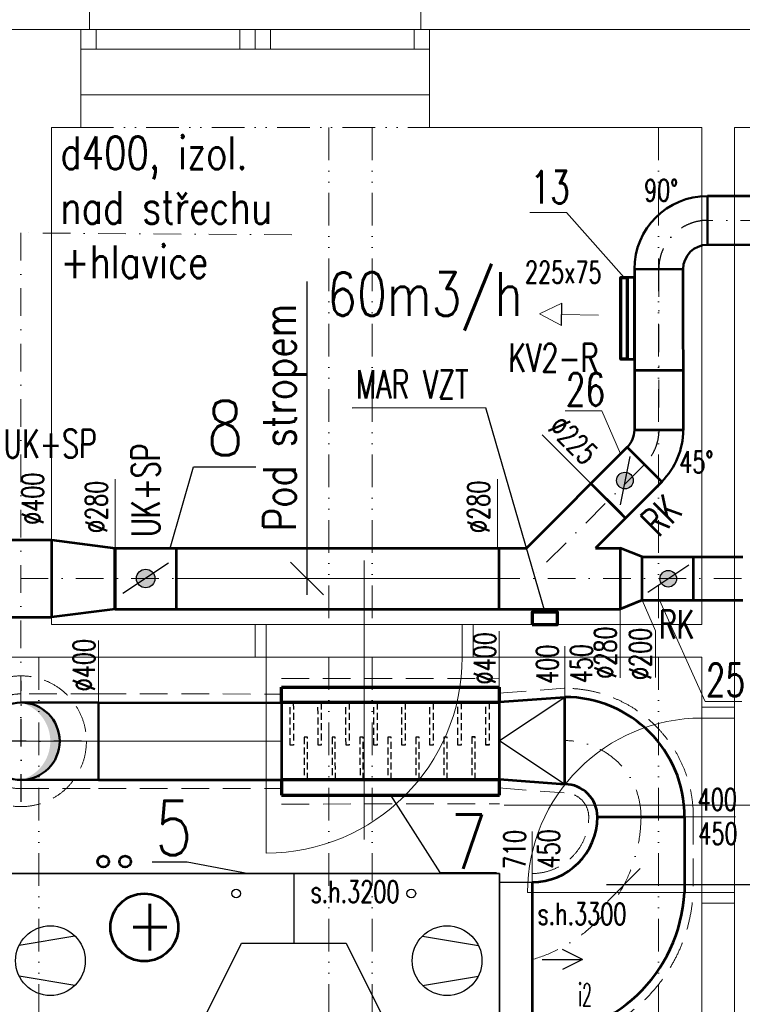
# Model space of a CAD drawing. Header units: millimetres. Extents: x -17045 to 252927, y -178787 to -18768.
# Tile 10 of 46: x 6030 to 9346, y -161901 to -157382. Entities that reach past the tile are written whole.
import ezdxf
from ezdxf.enums import TextEntityAlignment as Align

# ---------------------------------------------------------------- set-up
doc = ezdxf.new("R2010")
doc.units = ezdxf.units.MM
doc.header["$LTSCALE"] = 10
for name, pattern in [('1.NP - SLEPY_nové$0$JIS_09_15', [300, 150, -50, 0, -50, 0, -50]), ('DASHDOT', [25.4, 12.7, -6.35, 0, -6.35]), ('DASHED', [19.05, 12.7, -6.35]), ('GESTRICHELT', [0.75, 0.5, -0.25]), ('VERDECKT', [9.525, 6.35, -3.175])]:
    doc.linetypes.add(name, pattern=pattern)
for name, color, linetype, lineweight in [('1.NP - SLEPY_nové$0$1.NP - STÁVAJÍCÍ', 9, 'Continuous', 9), ('1.NP - SLEPY_nové$0$OKNA + IZOLANT', 9, 'Continuous', 9), ('1_pismo', 4, 'Continuous', 25), ('Popis1', 3, 'Continuous', 30), ('Standard', 7, 'Continuous', 25), ('TB_23_UT_2NP_DSP', 7, 'Continuous', 5), ('V-objekty', 1, 'Continuous', 40), ('V-tvarovky', 1, 'Continuous', 70), ('V_FLEXI', 90, 'IZOLACE', 18), ('VZT rozměry', 6, 'Continuous', 30), ('VZT text', 100, 'Continuous', 30), ('VZT_BLOKY', 10, 'Continuous', 53), ('VZT_DIMENZE', 120, 'Continuous', 20), ('VZT_Izolace', 1, 'DASHED', 9), ('VZT_OSA', 255, 'DASHDOT', 13), ('VZT_pozice 02', 30, 'Continuous', 20)]:
    doc.layers.add(name, color=color, linetype=linetype, lineweight=lineweight)
for name, color, linetype in [('DETAILY', 7, 'Continuous'), ('POPISY', 7, 'Continuous'), ('PRIPOJOVACI_HRDLA', 7, 'Continuous'), ('VLASTNI_ZARIZENI', 7, 'Continuous'), ('VZT značky', 170, 'Continuous')]:
    doc.layers.add(name, color=color, linetype=linetype)
doc.styles.get("Standard").update_dxf_attribs({"font": 'simplex.shx', "width": 0.8})
doc.linetypes.add('IZOLACE', pattern='A,0.00254,-2.54,[134,ltypeshp.shx,S=2.54,R=0,X=-2.54,Y=0],-5.08,[134,ltypeshp.shx,S=2.54,R=180,X=2.54,Y=0],-2.54', length=10.16254)

# ---------------------------------------------------------------- blocks, each defined once
blk = doc.blocks.new('1.NP - SLEPY_nové')
at = {"layer": '1.NP - SLEPY_nové$0$1.NP - STÁVAJÍCÍ', "color": 9, "linetype": 'Continuous', "lineweight": 9, "ltscale": 0.1}
for p, q in [((2042.2, -47156.7), (2377.2, -47156.7)), ((2377.2, -47156.7), (2377.2, -47606.7)), ((3977.2, -47156.7), (3977.2, -47606.7)), ((5477.2, -47156.7), (3977.2, -47156.7)), ((2377.2, -47456.7), (3977.2, -47456.7)), ((2242.2, -47606.7), (2242.2, -49886.7)), ((2377.2, -47606.7), (2242.2, -47606.7)), ((5227.2, -47606.7), (3977.2, -47606.7)), ((5227.2, -47606.7), (5227.2, -49886.7)), ((5377.2, -47606.7), (5377.2, -50266.7)), ((5477.2, -47606.7), (5377.2, -47606.7)), ((3677.2, -49593.2), (3677.2, -50874.2)), ((3177.2, -49886.7), (2242.2, -49886.7)), ((3177.2, -49886.7), (3177.2, -50036.7)), ((3177.2, -49886.7), (4177.2, -49886.7)), ((3227.2, -49886.7), (3227.2, -50036.7)), ((4127.2, -49886.7), (4127.2, -50036.7)), ((5227.2, -49886.7), (4177.2, -49886.7)), ((4177.2, -49886.7), (4177.2, -50036.7)), ((3177.2, -50036.7), (2042.2, -50036.7)), ((3177.2, -50036.7), (4177.2, -50036.7)), ((3227.2, -50036.7), (3227.2, -50936.7)), ((5227.2, -50036.7), (4177.2, -50036.7)), ((5227.2, -50036.7), (5227.2, -50266.7)), ((5227.2, -50266.7), (5377.2, -50266.7)), ((5227.2, -50266.7), (5227.2, -51166.7)), ((5377.2, -51166.7), (5377.2, -50266.7)), ((5227.2, -50316.7), (5377.2, -50316.7)), ((5600.1, -50716.7), (4319.1, -50716.7)), ((5227.2, -51116.7), (4427.2, -51116.7)), ((5227.2, -51116.7), (5377.2, -51116.7)), ((5227.2, -51166.7), (5377.2, -51166.7)), ((5227.2, -51166.7), (5227.2, -54266.7)), ((5377.2, -51166.7), (5377.2, -52516.7))]:
    blk.add_line(p, q, dxfattribs=at)
at = {"layer": '1.NP - SLEPY_nové$0$1.NP - STÁVAJÍCÍ', "color": 9, "linetype": '1.NP - SLEPY_nové$0$JIS_09_15', "lineweight": 9, "ltscale": 0.1}
for p, q in [((2377.2, -47606.7), (3977.2, -47606.7)), ((3514.7, -47606.7), (3514.7, -49886.7)), ((3714.7, -47606.7), (3714.7, -49886.7)), ((5027.2, -47606.7), (5027.2, -49886.7)), ((2184.7, -50036.7), (2184.7, -53566.7)), ((3514.7, -50036.7), (3514.7, -53566.7)), ((3714.7, -50036.7), (3714.7, -53566.7)), ((5027.2, -50036.7), (5027.2, -53566.7))]:
    blk.add_line(p, q, dxfattribs=at)
at = {"layer": '1.NP - SLEPY_nové$0$1.NP - STÁVAJÍCÍ', "color": 9, "linetype": 'Continuous', "lineweight": 9, "ltscale": 0.1}
for centre, radius, start, end in [((3227.2, -50036.7), 900, 270, 0), ((5227.2, -51116.7), 800, 90, 180)]:
    blk.add_arc(centre, radius, start, end, dxfattribs=at)
at = {"layer": '1.NP - SLEPY_nové$0$OKNA + IZOLANT', "color": 9, "linetype": 'Continuous', "lineweight": 9, "ltscale": 0.1}
for p, q in [((2417.2, -47156.7), (2417.2, -46976.7)), ((3937.2, -47156.7), (3937.2, -46976.7)), ((2377.2, -47156.7), (3977.2, -47156.7)), ((2377.2, -47156.7), (2417.2, -47156.7)), ((2447.2, -47246.7), (2447.2, -47156.7)), ((3107.2, -47246.7), (3107.2, -47156.7)), ((3177.2, -47246.7), (3177.2, -47156.7)), ((3247.2, -47246.7), (3247.2, -47156.7)), ((3907.2, -47246.7), (3907.2, -47156.7)), ((3977.2, -47156.7), (3937.2, -47156.7)), ((2377.2, -47246.7), (3977.2, -47246.7))]:
    blk.add_line(p, q, dxfattribs=at)
blk = doc.blocks.new('JEDNOTKA_1_-_DRU-2017-1848_M')
at = {"layer": 'DETAILY'}
for p, q in [((1357, 1600), (1357, 1280)), ((352, 1313), (96, 1270)), ((1948, 1313), (2204, 1270)), ((352, 1086), (96, 1129)), ((1948, 1086), (2204, 1129)), ((0, 800), (877, 800)), ((2300, 800), (1837, 800)), ((276, 640), (345, 400)), ((2024, 640), (1955, 400)), ((1757, 583), (1843, 611)), ((69, 450), (161, 542)), ((2139, 450), (2231, 542)), ((1670, 412), (1756, 440)), ((276, 160), (345, 400)), ((2024, 160), (1955, 400)), ((69, 258), (161, 350)), ((1357, 0), (1357, 320)), ((2139, 258), (2231, 350))]:
    blk.add_line(p, q, dxfattribs=at)
for centre, radius in [((240, 1200), 160), ((2060, 1200), 160), ((1800, 597), 12), ((115, 496), 17), ((2185, 496), 17), ((1713, 426), 12), ((115, 304), 17), ((2185, 304), 17)]:
    blk.add_circle(centre, radius, dxfattribs=at)
for points, invisible_edges in [([(877, 800), (1117, 1280), (1597, 1280)], 12), ([(877, 800), (1597, 1280), (1837, 800)], 13), ([(877, 800), (1837, 800), (1597, 320)], 13), ([(877, 800), (1597, 320), (1357, 320)], 13), ([(877, 800), (1357, 320), (1117, 320)], 5)]:
    blk.add_3dface(points, dxfattribs=dict(at, invisible_edges=invisible_edges))
for points in [[(1612, 316), (1830, 744), (1901, 707), (1683, 280)], [(57, 160), (57, 640), (172, 640), (172, 160)], [(207, 160), (207, 640), (345, 640), (345, 160)], [(2093, 640), (2093, 160), (1955, 160), (1955, 640)], [(2127, 160), (2127, 640), (2242, 640), (2242, 160)]]:
    blk.add_3dface(points, dxfattribs=at)
at = {"layer": 'PRIPOJOVACI_HRDLA'}
for p, q in [((-379, 1205), (-287, 1251)), ((2681, 1205), (2589, 1251)), ((-195, 1205), (-379, 1205)), ((-379, 1205), (-287, 1159)), ((2497, 1205), (2681, 1205)), ((2681, 1205), (2589, 1159)), ((2497, 300), (2589, 346)), ((2497, 300), (2681, 300)), ((2497, 300), (2589, 254)), ((300, -307), (254, -399)), ((300, -307), (300, -491)), ((300, -307), (346, -399))]:
    blk.add_line(p, q, dxfattribs=at)
for points in [[(0, 850), (-150, 850), (-150, 1560), (0, 1560)], [(2300, 1560), (2450, 1560), (2450, 850), (2300, 850)], [(2300, 500), (2450, 500), (2450, 100), (2300, 100)], [(100, 0), (100, -260), (500, -260), (500, 0)]]:
    blk.add_3dface(points, dxfattribs=at)
at = {"layer": 'VLASTNI_ZARIZENI'}
for centre in [(1092, 1508), (1896, 1508)]:
    blk.add_circle(centre, 20, dxfattribs=at)
for points in [[(0, 0), (0, 1600), (2300, 1600), (2300, 0)], [(0, 0), (0, 1600), (2300, 1600), (2300, 0)], [(0, 0), (0, 1600), (0, 1600), (0, 0)], [(0, 1600), (2300, 1600), (2300, 1600), (0, 1600)], [(2300, 1600), (2300, 0), (2300, 0), (2300, 1600)], [(0, 0), (2300, 0), (2300, 0), (0, 0)]]:
    blk.add_3dface(points, dxfattribs=at)
at = {"layer": 'POPISY'}
for s, width, p, p2 in [('e2', 0.605769, (-442, 991), (-346, 991)), ('i2', 0.587413, (2661, 991), (2725, 991)), ('e1', 0.842809, (2645, 86), (2741, 86)), ('i1', 0.994083, (106, -555), (170, -555))]:
    blk.add_text(s, height=104, dxfattribs=dict(at, width=width)).set_placement(p, p2, align=Align.FIT)
blk = doc.blocks.new('*U145', base_point=(0, 112))
at = {"color": 0, "lineweight": 50}
for p, q in [((0, 336), (0, 112)), ((0, 336), (0, 336)), ((0, 112), (0, 112)), ((112, 0), (336, 0)), ((112, 0), (112, 0)), ((336, 0), (336, 0))]:
    blk.add_line(p, q, dxfattribs=at)
at = {"color": 2, "linetype": 'DASHDOT', "lineweight": 25}
for p, q in [((0, 224), (0, 224)), ((224, 0), (224, 0))]:
    blk.add_line(p, q, dxfattribs=at)
at = {"color": 0, "lineweight": 50}
for radius in [336, 112]:
    blk.add_arc((0, 0), radius, 0, 90, dxfattribs=at)
at = {"color": 2, "linetype": 'DASHDOT', "lineweight": 25}
blk.add_arc((0, 0), 224, 0, 90, dxfattribs=at)
blk = doc.blocks.new('*U146', base_point=(336, 139.2))
at = {"color": 0, "lineweight": 50}
for p, q in [((237.6, 237.6), (79.2, 79.2)), ((237.6, 237.6), (237.6, 237.6)), ((79.2, 79.2), (79.2, 79.2)), ((112, 0), (336, 0)), ((112, 0), (112, 0)), ((336, 0), (336, 0))]:
    blk.add_line(p, q, dxfattribs=at)
at = {"color": 2, "linetype": 'DASHDOT', "lineweight": 25}
for p, q in [((158.4, 158.4), (158.4, 158.4)), ((224, 0), (224, 0))]:
    blk.add_line(p, q, dxfattribs=at)
at = {"color": 0, "lineweight": 50}
for radius in [336, 112]:
    blk.add_arc((0, 0), radius, 0, 45, dxfattribs=at)
at = {"color": 2, "linetype": 'DASHDOT', "lineweight": 25}
blk.add_arc((0, 0), 224, 0, 45, dxfattribs=at)

msp = doc.modelspace()

# ---------------------------------------------------------------- hatches: boundary and pattern name
at = {"linetype": 'ByBlock', "lineweight": 50}
msp.add_hatch(color=0, dxfattribs=at).paths.add_polyline_path([(6035.9, -160871.1, 1), (6035.9, -160516.1, -0.757227)])
at = {"layer": 'Standard', "linetype": 'Continuous', "lineweight": 25}
for points in [[(8815.8, -159534.4), (8809.2, -159535.3), (8802.5, -159535.1), (8796, -159533.7), (8789.8, -159531.2), (8784.1, -159527.7), (8779.2, -159523.2), (8775.1, -159518), (8772, -159512.1), (8769.9, -159505.7), (8769, -159499.1), (8769.2, -159492.5), (8770.6, -159485.9), (8773.1, -159479.8), (8776.6, -159474.1), (8781.1, -159469.1), (8786.3, -159465), (8792.2, -159461.9), (8798.5, -159459.8), (8805.1, -159458.9), (8811.8, -159459.1), (8818.3, -159460.5), (8824.5, -159463), (8830.2, -159466.6), (8835.1, -159471), (8839.2, -159476.3), (8842.4, -159482.1), (8844.4, -159488.5), (8845.4, -159495.1), (8845.1, -159501.8), (8843.7, -159508.3), (8841.2, -159514.5), (8837.7, -159520.1), (8833.3, -159525.1), (8828, -159529.2), (8822.1, -159532.3)], [(6585.6, -159982.5), (6579.7, -159978.1), (6574.6, -159972.7), (6570.6, -159966.5), (6567.7, -159959.6), (6566, -159952.4), (6565.6, -159945), (6566.5, -159937.7), (6568.7, -159930.6), (6572, -159924), (6576.5, -159918.1), (6581.9, -159913), (6588.1, -159909), (6594.9, -159906.1), (6602.1, -159904.4), (6609.5, -159904), (6616.9, -159904.9), (6624, -159907.1), (6630.6, -159910.4), (6636.5, -159914.9), (6641.6, -159920.3), (6645.6, -159926.5), (6648.5, -159933.3), (6650.2, -159940.6), (6650.6, -159947.9), (6649.7, -159955.3), (6647.5, -159962.4), (6644.1, -159969), (6639.7, -159974.9), (6634.3, -159980), (6628.1, -159984), (6621.2, -159986.9), (6614, -159988.6), (6606.6, -159989), (6599.3, -159988.1), (6592.2, -159985.9)], [(8985.8, -159980.2), (8980.4, -159976.2), (8975.9, -159971.3), (8972.3, -159965.7), (8969.7, -159959.6), (8968.2, -159953.1), (8967.8, -159946.5), (8968.6, -159939.8), (8970.6, -159933.5), (8973.6, -159927.5), (8977.6, -159922.2), (8982.5, -159917.6), (8988.1, -159914), (8994.2, -159911.4), (9000.7, -159909.9), (9007.3, -159909.5), (9014, -159910.4), (9020.3, -159912.3), (9026.3, -159915.3), (9031.6, -159919.3), (9036.2, -159924.2), (9039.8, -159929.8), (9042.4, -159935.9), (9043.9, -159942.4), (9044.3, -159949.1), (9043.4, -159955.7), (9041.5, -159962.1), (9038.5, -159968), (9034.5, -159973.4), (9029.6, -159977.9), (9024, -159981.5), (9017.9, -159984.1), (9011.4, -159985.7), (9004.7, -159986), (8998.1, -159985.2), (8991.7, -159983.2)]]:
    msp.add_hatch(color=0, dxfattribs=at).paths.add_polyline_path(points)

# ---------------------------------------------------------------- linework, layer by layer
at = {"color": 2, "linetype": 'DASHDOT', "lineweight": 25}
for p, q in [((6035.9, -160971.1), (6035.9, -160416.1)), ((6313.4, -160693.6), (5758.4, -160693.6))]:
    msp.add_line(p, q, dxfattribs=at)
at = {"color": 0, "linetype": 'ByBlock', "lineweight": 50}
for p, q in [((6390.9, -160516.1), (6035.9, -160516.1)), ((6390.9, -160516.1), (6390.9, -160871.1)), ((6035.9, -160871.1), (6390.9, -160871.1))]:
    msp.add_line(p, q, dxfattribs=at)
for start, end in [(90, 270), (270, 90)]:
    msp.add_arc((6035.9, -160693.6), 177.5, start, end, dxfattribs=at)
at = {"layer": '1_pismo'}
for points in [[(7347.9, -158583.4), (7347.9, -160021.8)], [(7555.2, -159162.7), (8167.9, -159162.6), (8439.9, -160101.1)], [(6719.9, -159806.7), (6826.9, -159433.9), (7113.3, -159433.9)], [(7272.5, -159871.3), (7423.4, -160022.3)], [(7731.1, -160941.4), (7958.4, -161296), (8217.3, -161296)], [(6637.8, -161247.3), (6798.4, -161247.3), (7080.8, -161300.6)], [(8726.5, -161428.6), (8877.5, -161277.7)], [(12068.1, -161353.1), (8722.9, -161353.1)]]:
    msp.add_lwpolyline(points, dxfattribs=at)
at = {"layer": 'Standard', "color": 0, "linetype": 'Continuous', "lineweight": 25}
for p, q in [((8829.5, -159386), (8784.8, -159608.2)), ((6713, -159876.8), (6503.2, -160016.2)), ((9100.4, -159885), (8911.6, -160010.5))]:
    msp.add_line(p, q, dxfattribs=at)
for centre, radius in [((8807.2, -159497.1), 38.2), ((6608.1, -159946.5), 42.5), ((9006, -159947.8), 38.2)]:
    msp.add_circle(centre, radius, dxfattribs=at)
at = {"layer": 'TB_23_UT_2NP_DSP', "color": 40, "linetype": 'ByBlock', "lineweight": 70}
for p, q in [((7230.7, -160445.4), (8230.3, -160444.8)), ((7230.8, -160516), (7230.7, -160445.4)), ((8230.3, -160444.8), (8230.6, -160515.5)), ((8230.6, -160515.5), (7230.8, -160516)), ((8230.9, -160870.5), (7231.1, -160871)), ((8231, -160941.1), (8230.9, -160870.5)), ((7231.1, -160871), (7231.2, -160941.7)), ((7231.2, -160941.7), (8231, -160941.1))]:
    msp.add_line(p, q, dxfattribs=at)
at = {"layer": 'TB_23_UT_2NP_DSP', "color": 7, "linetype": 'GESTRICHELT', "lineweight": 25}
for p, q in [((8230.6, -160515.5), (7230.8, -160516)), ((8230.9, -160870.5), (7231.1, -160871))]:
    msp.add_line(p, q, dxfattribs=at)
at = {"layer": 'TB_23_UT_2NP_DSP', "color": 180, "linetype": 'ByBlock', "lineweight": 50}
for p, q in [((7231.1, -160871), (7230.8, -160515.9)), ((8230.9, -160869.4), (8230.6, -160515.5))]:
    msp.add_line(p, q, dxfattribs=at)
at = {"layer": 'TB_23_UT_2NP_DSP', "color": 7, "linetype": 'ByBlock', "lineweight": 25}
for p, q in [((7231.1, -160871), (7230.8, -160516)), ((8230.9, -160870.5), (8230.6, -160515.5)), ((8230.9, -160870.5), (8230.6, -160515.5))]:
    msp.add_line(p, q, dxfattribs=at)
at = {"layer": 'TB_23_UT_2NP_DSP', "color": 7, "linetype": 'VERDECKT', "lineweight": 25, "ltscale": 0.5}
for p, q in [((7270.4, -160711.8), (7270.2, -160515.9)), ((7270.4, -160711.8), (7270.2, -160515.9)), ((7270.4, -160711.8), (7270.2, -160515.9)), ((7270.4, -160711.8), (7270.2, -160515.9)), ((7270.4, -160711.8), (7270.2, -160515.9)), ((7270.4, -160711.8), (7270.2, -160515.9)), ((7270.4, -160712), (7270.2, -160516.1)), ((7270.4, -160712), (7270.2, -160516.1)), ((7270.4, -160712), (7270.2, -160516.1)), ((7270.4, -160712), (7270.2, -160516.1)), ((7285.4, -160515.9), (7285.6, -160711.8)), ((7285.4, -160515.9), (7285.6, -160711.8)), ((7285.4, -160515.9), (7285.6, -160711.8)), ((7285.4, -160515.9), (7285.6, -160711.8)), ((7285.4, -160515.9), (7285.6, -160711.8)), ((7285.4, -160515.9), (7285.6, -160711.8)), ((7285.4, -160516), (7285.6, -160712)), ((7285.4, -160516), (7285.6, -160712)), ((7285.4, -160516), (7285.6, -160712)), ((7285.4, -160516), (7285.6, -160712)), ((7398.7, -160711.4), (7398.6, -160515.5)), ((7398.7, -160711.4), (7398.6, -160515.5)), ((7398.7, -160711.4), (7398.6, -160515.5)), ((7398.7, -160711.4), (7398.6, -160515.5)), ((7398.7, -160711.4), (7398.6, -160515.5)), ((7398.7, -160711.4), (7398.6, -160515.5)), ((7398.7, -160711.7), (7398.6, -160515.8)), ((7398.7, -160711.7), (7398.6, -160515.8)), ((7398.7, -160711.7), (7398.6, -160515.8)), ((7398.7, -160711.7), (7398.6, -160515.8)), ((7398.7, -160711.9), (7398.6, -160515.9)), ((7398.7, -160711.9), (7398.6, -160515.9)), ((7398.7, -160711.9), (7398.6, -160515.9)), ((7398.7, -160711.9), (7398.6, -160515.9)), ((7398.7, -160711.9), (7398.6, -160515.9)), ((7398.7, -160711.9), (7398.6, -160515.9)), ((7413.8, -160515.5), (7413.9, -160711.4)), ((7413.8, -160515.5), (7413.9, -160711.4)), ((7413.8, -160515.5), (7413.9, -160711.4)), ((7413.8, -160515.5), (7413.9, -160711.4)), ((7413.8, -160515.5), (7413.9, -160711.4)), ((7413.8, -160515.5), (7413.9, -160711.4)), ((7413.8, -160515.8), (7413.9, -160711.7)), ((7413.8, -160515.8), (7413.9, -160711.7)), ((7413.8, -160515.8), (7413.9, -160711.7)), ((7413.8, -160515.8), (7413.9, -160711.7)), ((7413.8, -160515.9), (7413.9, -160711.8)), ((7413.8, -160515.9), (7413.9, -160711.8)), ((7413.8, -160515.9), (7413.9, -160711.8)), ((7413.8, -160515.9), (7413.9, -160711.8)), ((7413.8, -160515.9), (7413.9, -160711.8)), ((7413.8, -160515.9), (7413.9, -160711.8)), ((7527.1, -160711.7), (7526.9, -160515.8)), ((7527.1, -160711.7), (7526.9, -160515.8)), ((7527.1, -160711.7), (7526.9, -160515.8)), ((7527.1, -160711.7), (7526.9, -160515.8)), ((7527.1, -160711.7), (7526.9, -160515.8)), ((7527.1, -160711.7), (7526.9, -160515.8)), ((7542.1, -160515.8), (7542.3, -160711.7)), ((7542.1, -160515.8), (7542.3, -160711.7)), ((7542.1, -160515.8), (7542.3, -160711.7)), ((7542.1, -160515.8), (7542.3, -160711.7)), ((7542.1, -160515.8), (7542.3, -160711.7)), ((7542.1, -160515.8), (7542.3, -160711.7)), ((7655.4, -160711.6), (7655.3, -160515.6)), ((7655.4, -160711.6), (7655.3, -160515.6)), ((7655.4, -160711.6), (7655.3, -160515.6)), ((7655.4, -160711.6), (7655.3, -160515.6)), ((7655.4, -160711.6), (7655.3, -160515.7)), ((7655.4, -160711.6), (7655.3, -160515.7)), ((7655.4, -160711.6), (7655.3, -160515.7)), ((7655.4, -160711.6), (7655.3, -160515.7)), ((7655.4, -160711.6), (7655.3, -160515.7)), ((7655.4, -160711.6), (7655.3, -160515.7)), ((7670.4, -160515.6), (7670.6, -160711.5)), ((7670.4, -160515.6), (7670.6, -160711.5)), ((7670.4, -160515.6), (7670.6, -160711.5)), ((7670.4, -160515.6), (7670.6, -160711.5)), ((7670.4, -160515.7), (7670.6, -160711.6)), ((7670.4, -160515.7), (7670.6, -160711.6)), ((7670.4, -160515.7), (7670.6, -160711.6)), ((7670.4, -160515.7), (7670.6, -160711.6)), ((7670.4, -160515.7), (7670.6, -160711.6)), ((7670.4, -160515.7), (7670.6, -160711.6)), ((7783.8, -160711.5), (7783.6, -160515.5)), ((7783.8, -160711.5), (7783.6, -160515.5)), ((7783.8, -160711.5), (7783.6, -160515.5)), ((7783.8, -160711.5), (7783.6, -160515.5)), ((7783.8, -160711.5), (7783.6, -160515.6)), ((7783.8, -160711.5), (7783.6, -160515.6)), ((7783.8, -160711.5), (7783.6, -160515.6)), ((7783.8, -160711.5), (7783.6, -160515.6)), ((7783.8, -160711.5), (7783.6, -160515.6)), ((7783.8, -160711.5), (7783.6, -160515.6)), ((7798.8, -160515.5), (7798.9, -160711.4)), ((7798.8, -160515.5), (7798.9, -160711.4)), ((7798.8, -160515.5), (7798.9, -160711.4)), ((7798.8, -160515.5), (7798.9, -160711.4)), ((7798.8, -160515.6), (7798.9, -160711.5)), ((7798.8, -160515.6), (7798.9, -160711.5)), ((7798.8, -160515.6), (7798.9, -160711.5)), ((7798.8, -160515.6), (7798.9, -160711.5)), ((7798.8, -160515.6), (7798.9, -160711.5)), ((7798.8, -160515.6), (7798.9, -160711.5)), ((7912.1, -160711.2), (7912, -160515.3)), ((7912.1, -160711.2), (7912, -160515.3)), ((7912.1, -160711.2), (7912, -160515.3)), ((7912.1, -160711.2), (7912, -160515.3)), ((7912.1, -160711.2), (7912, -160515.3)), ((7912.1, -160711.2), (7912, -160515.3)), ((7912.1, -160711.4), (7912, -160515.5)), ((7912.1, -160711.4), (7912, -160515.5)), ((7912.1, -160711.4), (7912, -160515.5)), ((7912.1, -160711.4), (7912, -160515.5)), ((7927.1, -160515.3), (7927.3, -160711.2)), ((7927.1, -160515.3), (7927.3, -160711.2)), ((7927.1, -160515.3), (7927.3, -160711.2)), ((7927.1, -160515.3), (7927.3, -160711.2)), ((7927.1, -160515.3), (7927.3, -160711.2)), ((7927.1, -160515.3), (7927.3, -160711.2)), ((7927.1, -160515.4), (7927.3, -160711.4)), ((7927.1, -160515.4), (7927.3, -160711.4)), ((7927.1, -160515.4), (7927.3, -160711.4)), ((7927.1, -160515.4), (7927.3, -160711.4)), ((8040.5, -160710.8), (8040.3, -160514.9)), ((8040.5, -160710.8), (8040.3, -160514.9)), ((8040.5, -160710.8), (8040.3, -160514.9)), ((8040.5, -160710.8), (8040.3, -160514.9)), ((8040.5, -160710.8), (8040.3, -160514.9)), ((8040.5, -160710.8), (8040.3, -160514.9)), ((8040.5, -160711.1), (8040.3, -160515.2)), ((8040.5, -160711.1), (8040.3, -160515.2)), ((8040.5, -160711.1), (8040.3, -160515.2)), ((8040.5, -160711.1), (8040.3, -160515.2)), ((8055.5, -160514.9), (8055.6, -160710.8)), ((8055.5, -160514.9), (8055.6, -160710.8)), ((8055.5, -160514.9), (8055.6, -160710.8)), ((8055.5, -160514.9), (8055.6, -160710.8)), ((8055.5, -160514.9), (8055.6, -160710.8)), ((8055.5, -160514.9), (8055.6, -160710.8)), ((8055.5, -160515.2), (8055.6, -160711.1)), ((8055.5, -160515.2), (8055.6, -160711.1)), ((8055.5, -160515.2), (8055.6, -160711.1)), ((8055.5, -160515.2), (8055.6, -160711.1)), ((8168.8, -160710.7), (8168.7, -160514.8)), ((8168.8, -160710.7), (8168.7, -160514.8)), ((8168.8, -160710.7), (8168.7, -160514.8)), ((8168.8, -160710.7), (8168.7, -160514.8)), ((8168.8, -160710.7), (8168.7, -160514.8)), ((8168.8, -160710.7), (8168.7, -160514.8)), ((8168.8, -160711), (8168.7, -160515.1)), ((8168.8, -160711), (8168.7, -160515.1)), ((8168.8, -160711), (8168.7, -160515.1)), ((8168.8, -160711), (8168.7, -160515.1)), ((8183.8, -160514.8), (8184, -160710.7)), ((8183.8, -160514.8), (8184, -160710.7)), ((8183.8, -160514.8), (8184, -160710.7)), ((8183.8, -160514.8), (8184, -160710.7)), ((8183.8, -160514.8), (8184, -160710.7)), ((8183.8, -160514.8), (8184, -160710.7)), ((8183.8, -160515), (8184, -160711)), ((8183.8, -160515), (8184, -160711)), ((8183.8, -160515), (8184, -160711)), ((8183.8, -160515), (8184, -160711)), ((7334.5, -160674.9), (7334.7, -160870.8)), ((7334.5, -160674.9), (7334.7, -160870.8)), ((7349.7, -160674.9), (7334.5, -160674.9)), ((7334.5, -160674.9), (7334.7, -160870.8)), ((7349.7, -160674.9), (7334.5, -160674.9)), ((7334.5, -160674.9), (7334.7, -160870.8)), ((7334.5, -160675.1), (7334.7, -160871)), ((7334.5, -160675.1), (7334.7, -160871)), ((7349.9, -160870.8), (7349.7, -160674.9)), ((7349.9, -160870.8), (7349.7, -160674.9)), ((7349.9, -160870.8), (7349.7, -160674.9)), ((7349.9, -160870.8), (7349.7, -160674.9)), ((7349.9, -160871), (7349.7, -160675)), ((7349.9, -160871), (7349.7, -160675)), ((7462.9, -160674.5), (7463, -160870.4)), ((7462.9, -160674.5), (7463, -160870.4)), ((7478, -160674.5), (7462.9, -160674.5)), ((7462.9, -160674.5), (7463, -160870.4)), ((7478, -160674.5), (7462.9, -160674.5)), ((7462.9, -160674.5), (7463, -160870.4)), ((7462.9, -160674.8), (7463, -160870.7)), ((7462.9, -160674.8), (7463, -160870.7)), ((7462.9, -160674.8), (7463, -160870.7)), ((7462.9, -160674.8), (7463, -160870.7)), ((7478, -160674.8), (7462.9, -160674.8)), ((7462.9, -160674.8), (7463, -160870.7)), ((7478, -160674.8), (7462.9, -160674.8)), ((7462.9, -160674.8), (7463, -160870.7)), ((7462.9, -160674.9), (7463, -160870.9)), ((7462.9, -160674.9), (7463, -160870.9)), ((7478, -160674.9), (7462.9, -160674.9)), ((7462.9, -160674.9), (7463, -160870.9)), ((7478, -160674.9), (7462.9, -160674.9)), ((7462.9, -160674.9), (7463, -160870.9)), ((7462.9, -160674.9), (7463, -160870.9)), ((7462.9, -160674.9), (7463, -160870.9)), ((7478.2, -160870.4), (7478, -160674.5)), ((7478.2, -160870.4), (7478, -160674.5)), ((7478.2, -160870.4), (7478, -160674.5)), ((7478.2, -160870.4), (7478, -160674.5)), ((7478.2, -160870.7), (7478, -160674.8)), ((7478.2, -160870.7), (7478, -160674.8)), ((7478.2, -160870.7), (7478, -160674.8)), ((7478.2, -160870.7), (7478, -160674.8)), ((7478.2, -160870.7), (7478, -160674.8)), ((7478.2, -160870.7), (7478, -160674.8)), ((7478.2, -160870.8), (7478, -160674.9)), ((7478.2, -160870.8), (7478, -160674.9)), ((7478.2, -160870.8), (7478, -160674.9)), ((7478.2, -160870.8), (7478, -160674.9)), ((7478.2, -160870.8), (7478, -160674.9)), ((7478.2, -160870.8), (7478, -160674.9)), ((7591.2, -160674.8), (7591.4, -160870.7)), ((7591.2, -160674.8), (7591.4, -160870.7)), ((7606.4, -160674.8), (7591.2, -160674.8)), ((7591.2, -160674.8), (7591.4, -160870.7)), ((7606.4, -160674.8), (7591.2, -160674.8)), ((7591.2, -160674.8), (7591.4, -160870.7)), ((7606.5, -160870.7), (7606.4, -160674.8)), ((7606.5, -160870.7), (7606.4, -160674.8)), ((7606.5, -160870.7), (7606.4, -160674.8)), ((7606.5, -160870.7), (7606.4, -160674.8)), ((7719.6, -160674.6), (7719.7, -160870.6)), ((7719.6, -160674.6), (7719.7, -160870.6)), ((7719.6, -160674.7), (7719.7, -160870.6)), ((7719.6, -160674.7), (7719.7, -160870.6)), ((7734.7, -160674.7), (7719.6, -160674.7)), ((7719.6, -160674.7), (7719.7, -160870.6)), ((7734.7, -160674.7), (7719.6, -160674.7)), ((7719.6, -160674.7), (7719.7, -160870.6)), ((7734.9, -160870.5), (7734.7, -160674.6)), ((7734.9, -160870.5), (7734.7, -160674.6)), ((7734.9, -160870.6), (7734.7, -160674.7)), ((7734.9, -160870.6), (7734.7, -160674.7)), ((7734.9, -160870.6), (7734.7, -160674.7)), ((7734.9, -160870.6), (7734.7, -160674.7)), ((7847.9, -160674.5), (7848.1, -160870.5)), ((7847.9, -160674.5), (7848.1, -160870.5)), ((7847.9, -160674.6), (7848.1, -160870.5)), ((7847.9, -160674.6), (7848.1, -160870.5)), ((7863.1, -160674.6), (7847.9, -160674.6)), ((7847.9, -160674.6), (7848.1, -160870.5)), ((7863.1, -160674.6), (7847.9, -160674.6)), ((7847.9, -160674.6), (7848.1, -160870.5)), ((7863.2, -160870.4), (7863.1, -160674.5)), ((7863.2, -160870.4), (7863.1, -160674.5)), ((7863.2, -160870.5), (7863.1, -160674.6)), ((7863.2, -160870.5), (7863.1, -160674.6)), ((7863.2, -160870.5), (7863.1, -160674.6)), ((7863.2, -160870.5), (7863.1, -160674.6)), ((7976.2, -160674.3), (7976.4, -160870.2)), ((7976.2, -160674.3), (7976.4, -160870.2)), ((7991.4, -160674.3), (7976.2, -160674.3)), ((7976.2, -160674.3), (7976.4, -160870.2)), ((7991.4, -160674.3), (7976.2, -160674.3)), ((7976.2, -160674.3), (7976.4, -160870.2)), ((7976.2, -160674.5), (7976.4, -160870.4)), ((7976.2, -160674.5), (7976.4, -160870.4)), ((7991.6, -160870.2), (7991.4, -160674.3)), ((7991.6, -160870.2), (7991.4, -160674.3)), ((7991.6, -160870.2), (7991.4, -160674.3)), ((7991.6, -160870.2), (7991.4, -160674.3)), ((7991.6, -160870.4), (7991.4, -160674.4)), ((7991.6, -160870.4), (7991.4, -160674.4)), ((8104.6, -160673.9), (8104.8, -160869.8)), ((8104.6, -160673.9), (8104.8, -160869.8)), ((8119.8, -160673.9), (8104.6, -160673.9)), ((8104.6, -160673.9), (8104.8, -160869.8)), ((8119.8, -160673.9), (8104.6, -160673.9)), ((8104.6, -160673.9), (8104.8, -160869.8)), ((8104.6, -160674.2), (8104.8, -160870.1)), ((8104.6, -160674.2), (8104.8, -160870.1)), ((8104.6, -160674.2), (8104.8, -160870.1)), ((8104.6, -160674.2), (8104.8, -160870.1)), ((8119.8, -160674.2), (8104.6, -160674.2)), ((8104.6, -160674.2), (8104.8, -160870.1)), ((8119.8, -160674.2), (8104.6, -160674.2)), ((8104.6, -160674.2), (8104.8, -160870.1)), ((8104.6, -160674.3), (8104.8, -160870.3)), ((8104.6, -160674.3), (8104.8, -160870.3)), ((8119.9, -160869.8), (8119.8, -160673.9)), ((8119.9, -160869.8), (8119.8, -160673.9)), ((8119.9, -160869.8), (8119.8, -160673.9)), ((8119.9, -160869.8), (8119.8, -160673.9)), ((8119.9, -160870.1), (8119.8, -160674.2)), ((8119.9, -160870.1), (8119.8, -160674.2)), ((8119.9, -160870.1), (8119.8, -160674.2)), ((8119.9, -160870.1), (8119.8, -160674.2)), ((8119.9, -160870.1), (8119.8, -160674.2)), ((8119.9, -160870.1), (8119.8, -160674.2)), ((8119.9, -160870.2), (8119.8, -160674.3)), ((8119.9, -160870.2), (8119.8, -160674.3)), ((7285.6, -160711.8), (7270.4, -160711.8)), ((7285.6, -160711.8), (7270.4, -160711.8)), ((7285.6, -160711.8), (7270.4, -160711.8)), ((7285.6, -160711.8), (7270.4, -160711.8)), ((7285.6, -160711.8), (7270.4, -160711.8)), ((7285.6, -160711.8), (7270.4, -160711.8)), ((7285.6, -160712), (7270.4, -160712)), ((7285.6, -160712), (7270.4, -160712)), ((7285.6, -160712), (7270.4, -160712)), ((7285.6, -160712), (7270.4, -160712)), ((7413.9, -160711.4), (7398.7, -160711.4)), ((7413.9, -160711.4), (7398.7, -160711.4)), ((7413.9, -160711.4), (7398.7, -160711.4)), ((7413.9, -160711.4), (7398.7, -160711.4)), ((7413.9, -160711.4), (7398.7, -160711.4)), ((7413.9, -160711.4), (7398.7, -160711.4)), ((7413.9, -160711.7), (7398.7, -160711.7)), ((7413.9, -160711.7), (7398.7, -160711.7)), ((7413.9, -160711.7), (7398.7, -160711.7)), ((7413.9, -160711.7), (7398.7, -160711.7)), ((7413.9, -160711.8), (7398.7, -160711.9)), ((7413.9, -160711.8), (7398.7, -160711.9)), ((7413.9, -160711.8), (7398.7, -160711.9)), ((7413.9, -160711.8), (7398.7, -160711.9)), ((7413.9, -160711.8), (7398.7, -160711.9)), ((7413.9, -160711.8), (7398.7, -160711.9)), ((7542.3, -160711.7), (7527.1, -160711.7)), ((7542.3, -160711.7), (7527.1, -160711.7)), ((7542.3, -160711.7), (7527.1, -160711.7)), ((7542.3, -160711.7), (7527.1, -160711.7)), ((7542.3, -160711.7), (7527.1, -160711.7)), ((7542.3, -160711.7), (7527.1, -160711.7)), ((7670.6, -160711.5), (7655.4, -160711.6)), ((7670.6, -160711.5), (7655.4, -160711.6)), ((7670.6, -160711.5), (7655.4, -160711.6)), ((7670.6, -160711.5), (7655.4, -160711.6)), ((7670.6, -160711.6), (7655.4, -160711.6)), ((7670.6, -160711.6), (7655.4, -160711.6)), ((7670.6, -160711.6), (7655.4, -160711.6)), ((7670.6, -160711.6), (7655.4, -160711.6)), ((7670.6, -160711.6), (7655.4, -160711.6)), ((7670.6, -160711.6), (7655.4, -160711.6)), ((7798.9, -160711.4), (7783.8, -160711.5)), ((7798.9, -160711.4), (7783.8, -160711.5)), ((7798.9, -160711.4), (7783.8, -160711.5)), ((7798.9, -160711.4), (7783.8, -160711.5)), ((7798.9, -160711.5), (7783.8, -160711.5)), ((7798.9, -160711.5), (7783.8, -160711.5)), ((7798.9, -160711.5), (7783.8, -160711.5)), ((7798.9, -160711.5), (7783.8, -160711.5)), ((7798.9, -160711.5), (7783.8, -160711.5)), ((7798.9, -160711.5), (7783.8, -160711.5)), ((7927.3, -160711.2), (7912.1, -160711.2)), ((7927.3, -160711.2), (7912.1, -160711.2)), ((7927.3, -160711.2), (7912.1, -160711.2)), ((7927.3, -160711.2), (7912.1, -160711.2)), ((7927.3, -160711.2), (7912.1, -160711.2)), ((7927.3, -160711.2), (7912.1, -160711.2)), ((7927.3, -160711.4), (7912.1, -160711.4)), ((7927.3, -160711.4), (7912.1, -160711.4)), ((7927.3, -160711.4), (7912.1, -160711.4)), ((7927.3, -160711.4), (7912.1, -160711.4)), ((8055.6, -160710.8), (8040.5, -160710.8)), ((8055.6, -160710.8), (8040.5, -160710.8)), ((8055.6, -160710.8), (8040.5, -160710.8)), ((8055.6, -160710.8), (8040.5, -160710.8)), ((8055.6, -160710.8), (8040.5, -160710.8)), ((8055.6, -160710.8), (8040.5, -160710.8)), ((8055.6, -160711.1), (8040.5, -160711.1)), ((8055.6, -160711.1), (8040.5, -160711.1)), ((8055.6, -160711.1), (8040.5, -160711.1)), ((8055.6, -160711.1), (8040.5, -160711.1)), ((8184, -160710.7), (8168.8, -160710.7)), ((8184, -160710.7), (8168.8, -160710.7)), ((8184, -160710.7), (8168.8, -160710.7)), ((8184, -160710.7), (8168.8, -160710.7)), ((8184, -160710.7), (8168.8, -160710.7)), ((8184, -160710.7), (8168.8, -160710.7)), ((8184, -160711), (8168.8, -160711)), ((8184, -160711), (8168.8, -160711)), ((8184, -160711), (8168.8, -160711)), ((8184, -160711), (8168.8, -160711))]:
    msp.add_line(p, q, dxfattribs=at)
at = {"layer": 'TB_23_UT_2NP_DSP', "color": 40, "linetype": 'ByBlock', "lineweight": 70}
for points in [[(8817.8, -158940.1), (8787.8, -158940.1), (8787.8, -158565.1), (8817.8, -158565.1)], [(8381.8, -160157.2), (8498, -160157.2), (8498, -160101.1), (8381.8, -160101.1)]]:
    msp.add_lwpolyline(points, close=True, dxfattribs=at)
at = {"layer": 'TB_23_UT_2NP_DSP', "color": 7, "linetype": 'VERDECKT', "lineweight": 5, "ltscale": 0.5}
for points in [[(7349.7, -160674.9), (7334.5, -160674.9)], [(7349.7, -160675), (7334.5, -160675.1)], [(7478, -160674.5), (7462.9, -160674.5)], [(7478, -160674.8), (7462.9, -160674.8)], [(7478, -160674.8), (7462.9, -160674.8)], [(7478, -160674.9), (7462.9, -160674.9)], [(7478, -160674.9), (7462.9, -160674.9)], [(7606.4, -160674.8), (7591.2, -160674.8)], [(7734.7, -160674.6), (7719.6, -160674.6)], [(7734.7, -160674.7), (7719.6, -160674.7)], [(7863.1, -160674.5), (7847.9, -160674.5)], [(7863.1, -160674.6), (7847.9, -160674.6)], [(7991.4, -160674.3), (7976.2, -160674.3)], [(7991.4, -160674.4), (7976.2, -160674.5)], [(8119.8, -160673.9), (8104.6, -160673.9)], [(8119.8, -160674.2), (8104.6, -160674.2)], [(8119.8, -160674.2), (8104.6, -160674.2)], [(8119.8, -160674.3), (8104.6, -160674.3)]]:
    msp.add_lwpolyline(points, dxfattribs=at)
at = {"layer": 'V-objekty', "lineweight": 30}
for p, q in [((7230.8, -160516.9), (7231.1, -160870)), ((8230.9, -160869), (8230.7, -160515.9))]:
    msp.add_line(p, q, dxfattribs=at)
at = {"layer": 'V_FLEXI', "ltscale": 1.5}
msp.add_line((6390.9, -160693.6), (6035.4, -160693.6), dxfattribs=at)
at = {"layer": 'V_FLEXI'}
msp.add_lwpolyline([(6747.1, -159946.3), (8223.2, -159946.4)], dxfattribs=at)
at = {"layer": 'V_FLEXI', "ltscale": 1.5}
msp.add_lwpolyline([(6390.9, -160693.6), (7230.9, -160693.1)], dxfattribs=at)
at = {"layer": 'VZT značky', "linetype": 'ByBlock', "lineweight": 13, "extrusion": (0, 0, -1)}
for p, q in [((8414.6, -158732.1), (8517.7, -158683.3)), ((8414.6, -158732.1), (8515.5, -158785.3)), ((8516.6, -158734.3), (8685.6, -158737.9))]:
    msp.add_line(p, q, dxfattribs=at)
at = {"layer": 'VZT značky', "extrusion": (0, 0, -1)}
msp.add_lwpolyline([(-8515.5, -158785.3), (-8517.7, -158683.3)], dxfattribs=at)
at = {"layer": 'VZT_BLOKY'}
for p, q in [((8975.7, -159502.4), (8671.4, -159806.7)), ((8133.9, -159806.7), (8354.6, -159806.7)), ((8671.4, -159806.7), (8785.8, -159806.7))]:
    msp.add_line(p, q, dxfattribs=at)
for points in [[(16818.1, -158191.2), (9186.2, -158191.2)], [(16818.1, -158416.2), (9186, -158415.2)], [(8850.2, -158940.1), (8850.2, -158565.1), (8817.8, -158565.1), (8817.8, -158940.1), (8850.2, -158940.1)], [(8850.2, -158527.2), (8850.2, -159264.8), (9075.2, -159264.8), (9074.2, -158527.2)], [(8850.2, -158990.1), (9074.8, -158989.8)], [(8817.3, -159344), (8354.6, -159806.7)], [(8975.7, -159502.4), (8817.3, -159344)], [(8809.1, -159669), (8650.5, -159510.5)], [(8792.1, -159652.1), (8650.7, -159510.6)], [(5768.4, -159769.6), (6175.4, -159769.6)], [(6175.4, -159769.6), (6175.4, -160124.6)], [(6175.4, -159769.6), (6468.2, -159807.1)], [(6464.6, -159806.8), (6464.7, -160086.9)], [(6468.2, -159807.1), (8133.9, -159806.7)], [(6468.2, -159807.1), (6468.2, -160087.1)], [(6747.1, -159806.8), (6747.1, -160086.9)], [(8227.7, -159806.7), (8227.7, -160086.8)], [(8785.8, -159806.7), (8785.8, -160086.7)], [(8885.8, -159846.5), (8785.8, -159806.7)], [(8885.8, -160046.5), (8885.8, -159846.5)], [(8885.8, -159846.7), (9347.7, -159846.7)], [(8885.8, -160046.7), (8885.8, -159846.7)], [(9121.5, -160046.7), (9121.5, -159846.7)], [(8885.8, -160046.5), (8785.8, -160086.7)], [(8885.8, -160046.7), (9347.7, -160046.7)], [(6468.2, -160087.1), (6175.4, -160124.6)], [(6468.2, -160087.1), (8785.8, -160086.7)], [(5017.3, -160124.6), (6175.4, -160124.6)], [(7230.9, -160494.9), (7230.9, -160494.9), (7230.9, -160892.2)], [(8230.8, -160513.1), (8530.8, -160490.6)], [(8530.8, -160890.6), (8530.8, -160490.6)], [(6390.9, -160516.1), (7230.8, -160516.9)], [(8230.8, -160868.1), (8230.8, -160513.1)], [(8230.8, -160868.1), (8530.8, -160890.6)], [(6390.9, -160871.1), (7230.9, -160871.1)], [(8680.8, -161040.6), (9080.8, -161040.6)], [(9080.8, -161040.6), (9079.8, -161387.2)], [(9080.8, -161040.6), (9080.8, -161340.6)], [(8380.8, -161340.6), (8380.8, -162050.6)]]:
    msp.add_lwpolyline(points, dxfattribs=at)
at = {"layer": 'VZT_BLOKY', "lineweight": 30}
for points in [[(8230.8, -160690.6), (8530.8, -160490.6)], [(8230.8, -160690.6), (8530.8, -160890.6)]]:
    msp.add_lwpolyline(points, dxfattribs=at)
at = {"layer": 'VZT_BLOKY'}
for centre, radius in [((6413.5, -161245.9), 26.1), ((6513.5, -161245.9), 26.1), ((6601.8, -161547.8), 155.4)]:
    msp.add_circle(centre, radius, dxfattribs=at)
for centre, radius, start, end in [((8530.8, -161040.6), 550, 0, 90), ((8530.8, -161040.6), 150, 0, 90), ((8380.8, -161040.6), 300, 270, 0), ((8380.8, -161350.6), 700, 270, 357.0039)]:
    msp.add_arc(centre, radius, start, end, dxfattribs=at)
at = {"layer": 'VZT_DIMENZE'}
for points in [[(8427.1, -159287.1), (8650.7, -159510.6)], [(6175.4, -159453.4), (6175.4, -159769.6)], [(6468.2, -159490.9), (6468.2, -159807.1)], [(8221.5, -159490.7), (8221.5, -159806.8)], [(8885.8, -160046.7), (8947.6, -160186.2), (8947.6, -160400.5)], [(8785.8, -160086.7), (8785.8, -160402.9)], [(8230.3, -160188), (8230.3, -160444.8)], [(6390.9, -160230.6), (6390.9, -160516.1)], [(8530.8, -160257.2), (8530.8, -160490.6)], [(9314.2, -161040.6), (9080.8, -161040.6)], [(8380.8, -161107.2), (8380.8, -161340.6)]]:
    msp.add_lwpolyline(points, dxfattribs=at)
at = {"layer": 'VZT_Izolace'}
for p, q in [((7230.7, -160405.4), (8230.3, -160404.8)), ((6390.9, -160476.1), (6035.9, -160476.1)), ((6035.9, -160911.1), (6390.9, -160911.1)), ((7231.2, -160981.7), (8231, -160981.1))]:
    msp.add_line(p, q, dxfattribs=at)
for points in [[(8227.8, -160473.2), (8527.8, -160450.7)], [(6390.9, -160476.1), (7230.8, -160476.9)], [(6390.9, -160911.1), (7230.9, -160911.1)], [(8227.8, -160908), (8527.8, -160930.5)], [(9120.8, -161040.7), (9119.8, -161387.3)], [(9120.8, -161040.6), (9120.8, -161340.6)]]:
    msp.add_lwpolyline(points, dxfattribs=at)
msp.add_circle((6035.9, -160693.6), 300, dxfattribs=at)
for centre, radius, start, end in [((8530.8, -161040.6), 590, 0, 90), ((6035.9, -160693.6), 217.5, 90, 270), ((8530.8, -161040.6), 110, 0, 90), ((8380.8, -161040.6), 260, 270, 0), ((8380.8, -161350.6), 740, 270, 357.0039)]:
    msp.add_arc(centre, radius, start, end, dxfattribs=at)
at = {"layer": 'VZT_OSA'}
for points in [[(26489.5, -158303.7), (9186.2, -158303.2)], [(7279.1, -158369.5), (6035.4, -158360.7), (6035.4, -160693.6)], [(8962.2, -158527.2), (8962.2, -159264.8)], [(8896.5, -159423.2), (8373.2, -159946.5)], [(5017.3, -159947.1), (7010.5, -159947.1)], [(7944.3, -159946.5), (9447.7, -159946.5)]]:
    msp.add_lwpolyline(points, dxfattribs=at)
for centre, radius, start, end in [((8530.8, -161040.6), 350, 0, 90), ((8191.8, -161033), 689.1, 285.9217, 359.365)]:
    msp.add_arc(centre, radius, start, end, dxfattribs=at)
at = {"layer": 'VZT_pozice 02'}
for points in [[(8802.8, -158565.1), (8539.3, -158267.6), (8370.6, -158267.6)], [(8786.5, -159374.8), (8700.8, -159177.8), (8532.2, -159177.8)], [(8965.6, -160046.7), (9174.7, -160511.2), (9343.4, -160511.2)]]:
    msp.add_lwpolyline(points, dxfattribs=at)

# ---------------------------------------------------------------- block references
at = {"layer": 'V-tvarovky'}
for name, p, rotation in [('1.NP - SLEPY_nové', (3932.8, -110270.4), 0.0004583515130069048), ('*U145', (9074.2, -158527.2), 90.00000000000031)]:
    msp.add_blockref(name, p, dxfattribs=dict(at, rotation=rotation))
at = {"layer": 'V-tvarovky', "xscale": -1, "rotation": 180}
msp.add_blockref('*U146', (9074.2, -159404), dxfattribs=at)
at = {"layer": 'VLASTNI_ZARIZENI'}
msp.add_blockref('JEDNOTKA_1_-_DRU-2017-1848_M', (5930.8, -162900.6), dxfattribs=at)

# ---------------------------------------------------------------- texts
at = {"layer": '1_pismo', "char_height": 150, "width": 2446.257, "attachment_point": 1}
for s, insert, rotation in [('d400, izol.\\Pnad střechu\\P+hlavice', (6216.6, -157918.3), 360), ('Pod stropem', (7146.4, -159730.1), 90)]:
    msp.add_mtext(s, dxfattribs=dict(at, insert=insert, rotation=rotation))
at = {"layer": 'Popis1', "width": 0.8}
msp.add_text('60m3/h', height=200, rotation=0.0205, dxfattribs=at).set_placement((7889.4, -158741.4), align=Align.CENTER)
for s, rotation, p in [('8', 0.0205, (6886.8, -159381.1)), ('5', 359.9795, (6651.1, -161216.5)), ('7', 359.9795, (8004.5, -161279.6)), ('+', 359.9795, (6516.2, -161654.6))]:
    msp.add_text(s, height=250, rotation=rotation, dxfattribs=at).set_placement(p)
at = {"layer": 'VZT rozměry', "width": 0.7}
for s, p in [('225x75', (8348.4, -158590.5)), ('s.h.3200', (7364.3, -161433.6)), ('s.h.3300', (8405.8, -161535.2))]:
    msp.add_text(s, height=100, rotation=359.8692, dxfattribs=at).set_placement(p)
at = {"layer": 'VZT text', "width": 0.7}
for s, rotation, p in [('KV2-R', 359.8692, (8271.4, -158997.9)), ('MAR VZT', 359.8692, (7571.2, -159119.9)), ('UK+SP', 359.8692, (5954.4, -159392.2)), ('UK+SP', 89.8692, (6672.7, -159755.5)), ('RK', 44.8692, (8961, -159760.4)), ('RK', 359.8692, (8962, -160222.1))]:
    msp.add_text(s, height=130, rotation=rotation, dxfattribs=at).set_placement(p)
at = {"layer": 'VZT_DIMENZE', "width": 0.7}
for s, rotation, p in [('90°', 359.8692, (8894.9, -158214.8)), ('%%C225', 314.8688, (8449.5, -159261.5)), ('45°', 359.8692, (9056.4, -159461.8)), ('%%C400', 89.8688, (6138.8, -159700.6)), ('%%C280', 89.8688, (6431.6, -159738.1)), ('%%C280', 89.8688, (8184.9, -159737.9)), ('%%C280', 89.8688, (8766.6, -160406.9)), ('%%C200', 89.8688, (8927, -160412.9)), ('%%C400', 89.8688, (8213.5, -160433)), ('%%C400', 89.8688, (6374.1, -160464.5)), ('400', 89.8688, (8500.8, -160430.5)), ('450', 89.8688, (8657.1, -160427.6)), ('400', 359.8688, (9140.8, -161010.6)), ('450', 359.8688, (9143.8, -161167)), ('710', 89.8688, (8350.8, -161280.5)), ('450', 89.8688, (8507.1, -161277.6))]:
    msp.add_text(s, height=100, rotation=rotation, dxfattribs=at).set_placement(p)
at = {"layer": 'VZT_pozice 02', "width": 0.7}
for s, p in [('13', (8374.4, -158225.8)), ('26', (8536, -159154)), ('25', (9178.5, -160487.4))]:
    msp.add_text(s, height=150, rotation=0.1317, dxfattribs=at).set_placement(p)

doc.saveas('drawing.dxf')
